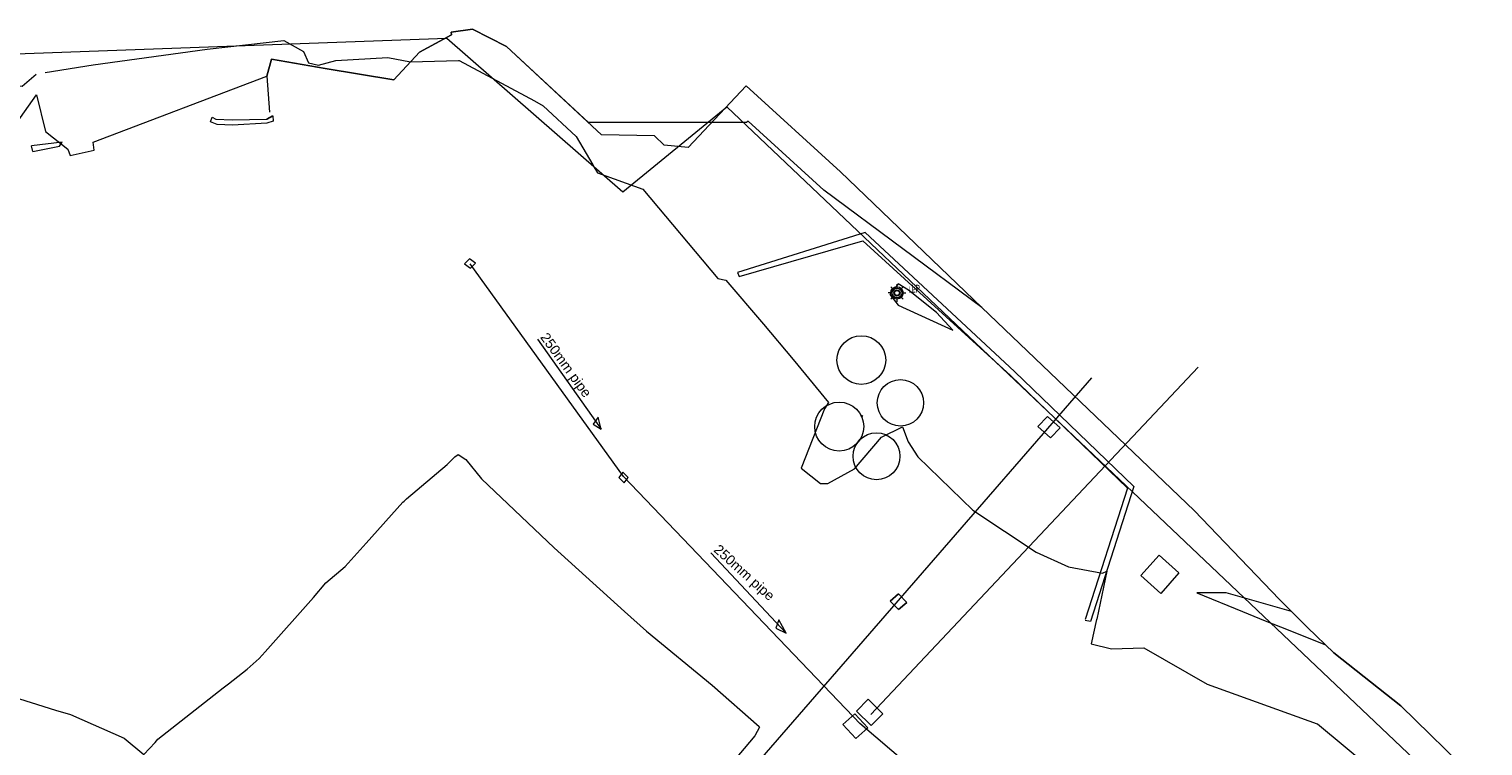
# Model space of a CAD drawing. Header units: millimetres. Extents: x -79464 to -76785, y -3788210 to -3782955.
# Tile 115 of 131: x -78830 to -78771, y -3783840 to -3783811. Entities that reach past the tile are written whole.
import ezdxf
from ezdxf.enums import TextEntityAlignment as Align

# ---------------------------------------------------------------- set-up
doc = ezdxf.new("R2010")
doc.units = ezdxf.units.MM
doc.header["$LTSCALE"] = 8
doc.header["$MEASUREMENT"] = 0
for name, color, linetype in [('EDGE OF CONCRETE', 7, 'Continuous'), ('ELECTRICAL', 7, 'Continuous'), ('GCONTOUR1', 7, 'Continuous'), ('JOJO TANKS', 7, 'Continuous'), ('LEGEND', 7, 'Continuous'), ('MCONTOUR1', 7, 'Continuous'), ('PIER', 7, 'Continuous'), ('SG GIS CADASTRAL', 7, 'Continuous'), ('STORMWATER MANHOLE', 7, 'Continuous'), ('WALL', 7, 'Continuous'), ('WALLS', 7, 'Continuous')]:
    doc.layers.add(name, color=color, linetype=linetype)
doc.styles.add('Arial Unicode MS', font='arial.ttf', dxfattribs={"height": 1})
doc.styles.add('Style-Arial', font='arial.ttf')

# ---------------------------------------------------------------- blocks, each defined once
blk = doc.blocks.new('LAMP POST TMH11.PAT', base_point=(-78906.42, -3783831.88))
at = {"layer": 'LEGEND', "color": 7, "lineweight": 18}
for p, q in [((-78907.42, -3783831.88), (-78907.84, -3783831.88)), ((-78907.13, -3783831.17), (-78907.42, -3783830.87)), ((-78906.42, -3783830.46), (-78906.42, -3783830.87)), ((-78905.42, -3783830.87), (-78905.71, -3783831.17)), ((-78905.42, -3783831.88), (-78905, -3783831.88)), ((-78907.09, -3783832.63), (-78907.42, -3783832.89)), ((-78906.42, -3783832.88), (-78906.42, -3783833.3)), ((-78905.71, -3783832.59), (-78905.41, -3783832.88))]:
    blk.add_line(p, q, dxfattribs=at)
blk.add_circle((-78906.42, -3783831.88, 5.39), 1, dxfattribs=at)
at = {"layer": 'LEGEND', "color": 1, "lineweight": 18}
blk.add_circle((-78906.42, -3783831.88, 5.39), 0.502, dxfattribs=at)
at = {"layer": 'LEGEND', "color": 7, "style": 'Arial Unicode MS', "width": 0.5}
blk.add_text('LP', height=1.254, dxfattribs=at).set_placement((-78904.03, -3783832.18, 5.35), align=Align.BOTTOM_LEFT)

msp = doc.modelspace()

# ---------------------------------------------------------------- linework, layer by layer
at = {"layer": 'EDGE OF CONCRETE', "color": 252, "lineweight": 15}
for p, q in [((-78812.424, -3783811.311, 2.238), (-78811.557, -3783811.188, 2.172)), ((-78812.41, -3783811.42, 2.229), (-78812.424, -3783811.311, 2.238)), ((-78811.557, -3783811.188, 2.172), (-78810.181, -3783811.899, 2.491)), ((-78813.704, -3783812.12, 2.448), (-78812.41, -3783811.42, 2.229)), ((-78806.317, -3783815.479, 2.47), (-78810.181, -3783811.899, 2.491)), ((-78819.897, -3783813.101, 2.887), (-78819.706, -3783812.417, 2.817)), ((-78819.706, -3783812.417, 2.817), (-78817.534, -3783812.785, 2.602)), ((-78814.744, -3783813.256, 2.596), (-78813.704, -3783812.12, 2.448)), ((-78817.534, -3783812.785, 2.602), (-78814.744, -3783813.256, 2.596)), ((-78826.953, -3783815.788, 2.735), (-78819.897, -3783813.101, 2.887)), ((-78800.444, -3783813.498, 2.435), (-78802.802, -3783815.995, 2.45)), ((-78800.444, -3783813.498, 2.44), (-78796.626, -3783816.99, 2.445)), ((-78830.224, -3783815.245, 2.75), (-78829.242, -3783813.858, 2.674)), ((-78829.242, -3783813.858, 2.674), (-78828.876, -3783815.343, 2.744)), ((-78828.876, -3783815.343, 2.744), (-78827.969, -3783816.06, 2.734)), ((-78826.904, -3783816.102, 2.758), (-78826.953, -3783815.788, 2.735)), ((-78804.167, -3783815.527, 2.471), (-78806.317, -3783815.479, 2.486)), ((-78804.167, -3783815.527, 2.466), (-78803.783, -3783815.901, 2.476)), ((-78802.802, -3783815.995, 2.45), (-78803.783, -3783815.901, 2.476)), ((-78827.969, -3783816.06, 2.734), (-78827.874, -3783816.319, 2.739)), ((-78827.874, -3783816.319, 2.739), (-78826.904, -3783816.102, 2.758)), ((-78790.883, -3783822.491, 2.473), (-78796.626, -3783816.99, 2.473)), ((-78782.267, -3783830.74, 2.417), (-78790.883, -3783822.491, 2.473)), ((-78782.267, -3783830.74, 2.417), (-78778.814, -3783834.355, 2.401)), ((-78784.431, -3783833.378), (-78783.698, -3783832.548)), ((-78782.897, -3783833.277), (-78783.698, -3783832.548)), ((-78784.431, -3783833.378), (-78783.63, -3783834.107)), ((-78782.897, -3783833.277), (-78783.63, -3783834.107)), ((-78778.814, -3783834.355, 2.401), (-78777.67, -3783835.49, 2.631)), ((-78777.67, -3783835.49, 2.631), (-78776.604, -3783836.514, 2.44)), ((-78776.604, -3783836.514, 2.44), (-78773.886, -3783838.671, 2.456)), ((-78773.886, -3783838.671, 2.456), (-78765.116, -3783847.249, 2.485))]:
    msp.add_line(p, q, dxfattribs=at)
at = {"layer": 'ELECTRICAL', "color": 7, "lineweight": 18}
for p, q in [((-78794.532, -3783821.906, 2.585), (-78794.615, -3783821.906, 2.585)), ((-78794.473, -3783821.764, 2.585), (-78794.532, -3783821.705, 2.585)), ((-78794.331, -3783821.622, 2.585), (-78794.331, -3783821.705, 2.585)), ((-78794.13, -3783821.705, 2.585), (-78794.189, -3783821.764, 2.585)), ((-78794.13, -3783821.906, 2.585), (-78794.047, -3783821.906, 2.585)), ((-78794.465, -3783822.056, 2.585), (-78794.532, -3783822.107, 2.585)), ((-78794.331, -3783822.107, 2.585), (-78794.331, -3783822.19, 2.585)), ((-78794.189, -3783822.048, 2.585), (-78794.13, -3783822.107, 2.585))]:
    msp.add_line(p, q, dxfattribs=at)
at = {"layer": 'ELECTRICAL', "color": 1, "lineweight": 25}
for p, q in [((-78794.61, -3783834.426), (-78794.27, -3783834.13)), ((-78793.929, -3783834.47), (-78794.27, -3783834.13)), ((-78794.61, -3783834.426), (-78794.269, -3783834.766)), ((-78793.929, -3783834.47), (-78794.269, -3783834.766))]:
    msp.add_line(p, q, dxfattribs=at)
at = {"layer": 'ELECTRICAL', "color": 7, "lineweight": 18}
msp.add_circle((-78794.331, -3783821.906, 2.585), 0.201, dxfattribs=at)
at = {"layer": 'ELECTRICAL', "color": 1, "lineweight": 18}
msp.add_circle((-78794.331, -3783821.906, 2.585), 0.1, dxfattribs=at)
at = {"layer": 'GCONTOUR1', "color": 252, "lineweight": 9, "elevation": 2.5}
for points in [[(-78828.898, -3783812.952), (-78828.896, -3783812.952), (-78826.947, -3783812.645), (-78822.317, -3783812.002), (-78819.206, -3783811.656), (-78818.406, -3783812.105), (-78818.203, -3783812.56), (-78817.808, -3783812.651), (-78817.104, -3783812.47), (-78814.997, -3783812.344), (-78814.069, -3783812.519), (-78812.122, -3783812.46), (-78812.093, -3783812.463), (-78809.034, -3783814.101), (-78808.69, -3783814.307), (-78807.348, -3783815.557), (-78806.676, -3783816.702), (-78806.674, -3783816.72), (-78806.481, -3783817.03), (-78804.645, -3783817.695), (-78801.598, -3783821.312), (-78801.596, -3783821.313), (-78801.274, -3783821.385), (-78799.743, -3783823.17), (-78798.54, -3783824.608), (-78797.105, -3783826.35), (-78797.279, -3783826.614), (-78798.223, -3783829.018), (-78797.428, -3783829.641), (-78797.141, -3783829.649), (-78796.061, -3783829.047), (-78794.956, -3783827.768), (-78794.954, -3783827.767), (-78794.105, -3783827.344), (-78793.878, -3783827.946), (-78793.481, -3783828.556), (-78791.26, -3783830.732), (-78788.688, -3783832.428), (-78787.369, -3783833.023), (-78785.998, -3783833.28), (-78785.82, -3783833.197), (-78786.014, -3783834.178), (-78786.227, -3783835.155), (-78786.23, -3783835.169), (-78786.457, -3783836.159), (-78785.621, -3783836.359), (-78784.321, -3783836.313), (-78781.74, -3783837.79), (-78777.281, -3783839.396), (-78777.272, -3783839.401), (-78773.984, -3783842.139)], [(-78832.647, -3783813.244), (-78832.646, -3783813.244), (-78832.189, -3783813.246), (-78832.137, -3783813.257), (-78832.078, -3783813.221), (-78830.695, -3783813.462), (-78830.451, -3783813.505), (-78830.234, -3783813.497), (-78829.832, -3783813.505), (-78829.263, -3783813.025)], [(-78794.619, -3783821.969), (-78794.285, -3783822.401), (-78792.067, -3783823.417), (-78792.733, -3783822.694), (-78793.863, -3783821.785), (-78794.284, -3783821.537), (-78794.619, -3783821.969)], [(-78795.786, -3783826.909), (-78795.786, -3783826.908), (-78795.791, -3783826.863), (-78795.77, -3783826.884), (-78795.757, -3783826.877), (-78795.715, -3783826.906), (-78795.786, -3783826.909)], [(-78778.322, -3783834.843), (-78780.979, -3783834.089), (-78782.167, -3783834.085), (-78780.315, -3783834.841), (-78779.388, -3783835.216), (-78778.46, -3783835.588), (-78776.939, -3783836.192)]]:
    msp.add_lwpolyline(points, dxfattribs=at)
at = {"layer": 'JOJO TANKS', "color": 137, "lineweight": 15}
for centre, radius in [((-78795.778, -3783824.629, 3.658), 0.988), ((-78794.192, -3783826.368, 3.658), 0.942), ((-78796.674, -3783827.333, 3.658), 0.995), ((-78795.162, -3783828.536, 3.658), 0.953)]:
    msp.add_circle(centre, radius, dxfattribs=at)
at = {"layer": 'MCONTOUR1', "color": 8, "lineweight": 9, "elevation": 3}
msp.add_lwpolyline([(-78830.448, -3783838.226), (-78828.477, -3783838.847), (-78827.872, -3783839.026), (-78825.695, -3783839.989), (-78824.886, -3783840.649), (-78824.425, -3783840.154), (-78824.326, -3783840.027), (-78821.678, -3783837.938), (-78821.452, -3783837.775), (-78820.7, -3783837.185), (-78820.214, -3783836.751), (-78819.971, -3783836.485), (-78818.004, -3783834.272), (-78817.5, -3783833.681), (-78816.726, -3783833.015), (-78815.873, -3783832.071), (-78814.379, -3783830.401), (-78814.378, -3783830.4), (-78814.332, -3783830.357), (-78814.236, -3783830.269), (-78812.584, -3783828.877), (-78812.273, -3783828.562), (-78812.143, -3783828.471), (-78811.822, -3783828.672), (-78811.194, -3783829.451), (-78808.239, -3783832.26), (-78805.392, -3783834.846), (-78804.498, -3783835.637), (-78801.825, -3783837.838), (-78799.922, -3783839.513), (-78799.915, -3783839.534), (-78800.105, -3783839.888), (-78803.503, -3783843.943)], dxfattribs=at)
at = {"layer": 'PIER', "color": 7, "lineweight": 15}
for p, q in [((-78811.557, -3783811.188, 2.172), (-78812.424, -3783811.311, 2.238)), ((-78812.424, -3783811.311, 2.238), (-78812.41, -3783811.42, 2.229)), ((-78810.181, -3783811.899, 2.491), (-78811.557, -3783811.188, 2.172)), ((-78812.41, -3783811.42, 2.229), (-78813.704, -3783812.12, 2.448)), ((-78806.849, -3783814.986, 2.47), (-78810.181, -3783811.899, 2.491)), ((-78819.706, -3783812.417, 2.817), (-78819.897, -3783813.101, 2.887)), ((-78817.534, -3783812.785, 2.602), (-78819.706, -3783812.417, 2.817)), ((-78813.704, -3783812.12, 2.448), (-78814.744, -3783813.256, 2.596)), ((-78814.744, -3783813.256, 2.596), (-78817.534, -3783812.785, 2.602)), ((-78819.897, -3783813.101, 2.887), (-78819.797, -3783814.566, 2.963)), ((-78800.438, -3783814.977, 2.435), (-78806.849, -3783814.986, 2.47)), ((-78800.368, -3783814.923, 2.44), (-78800.438, -3783814.977, 2.435)), ((-78797.301, -3783817.728, 2.445), (-78800.368, -3783814.923, 2.44)), ((-78790.883, -3783822.491, 2.473), (-78797.301, -3783817.728, 2.445)), ((-78782.267, -3783830.74, 2.417), (-78790.883, -3783822.491, 2.473)), ((-78778.814, -3783834.355, 2.401), (-78782.267, -3783830.74, 2.417)), ((-78777.67, -3783835.49, 2.631), (-78778.814, -3783834.355, 2.401)), ((-78776.604, -3783836.514, 2.44), (-78777.67, -3783835.49, 2.631)), ((-78773.886, -3783838.671, 2.456), (-78776.604, -3783836.514, 2.44)), ((-78765.116, -3783847.249, 2.485), (-78773.886, -3783838.671, 2.456))]:
    msp.add_line(p, q, dxfattribs=at)
at = {"layer": 'SG GIS CADASTRAL', "color": 7, "lineweight": 18}
for p, q in [((-78837.922, -3783812.481), (-78812.6, -3783811.558)), ((-78812.6, -3783811.558), (-78805.449, -3783817.801)), ((-78805.449, -3783817.801), (-78801.235, -3783814.347)), ((-78801.235, -3783814.347), (-78685.43, -3783924.294))]:
    msp.add_line(p, q, dxfattribs=at)
at = {"layer": 'STORMWATER MANHOLE', "color": 216, "lineweight": 15}
for p, q in [((-78816.475, -3783859.963, 3.01), (-78786.424, -3783825.351)), ((-78795.389, -3783839.017), (-78782.113, -3783824.924))]:
    msp.add_line(p, q, dxfattribs=at)
for points in [[(-78811.434, -3783820.7), (-78811.678, -3783820.513), (-78811.882, -3783820.716), (-78811.638, -3783820.903)], [(-78788.229, -3783826.916), (-78787.716, -3783827.383), (-78788.102, -3783827.794), (-78788.615, -3783827.327)], [(-78805.24, -3783829.404), (-78805.455, -3783829.181), (-78805.62, -3783829.397), (-78805.405, -3783829.62)], [(-78794.901, -3783838.991), (-78795.5, -3783838.4), (-78795.975, -3783838.883), (-78795.376, -3783839.474)], [(-78796.046, -3783838.994), (-78796.532, -3783839.429), (-78796.002, -3783840.001), (-78795.516, -3783839.566)]]:
    msp.add_lwpolyline(points, close=True, dxfattribs=at)
for points in [[(-78795.816, -3783839.414), (-78805.429, -3783829.352), (-78811.656, -3783820.718)], [(-78808.922, -3783823.775), (-78806.328, -3783827.44), (-78806.451, -3783826.946), (-78806.657, -3783827.234), (-78806.328, -3783827.44)], [(-78801.88, -3783832.465), (-78798.833, -3783835.718), (-78799.121, -3783835.183), (-78799.244, -3783835.512), (-78798.833, -3783835.718)], [(-78795.833, -3783839.381), (-78790.097, -3783844.288), (-78800.73, -3783855.781), (-78809.494, -3783864.787)]]:
    msp.add_lwpolyline(points, dxfattribs=at)
at = {"layer": 'WALL', "color": 252, "lineweight": 15}
for p, q in [((-78822.18, -3783814.955, 2.762), (-78822.12, -3783814.765, 2.694)), ((-78822.12, -3783814.765, 2.694), (-78821.973, -3783814.85, 2.723)), ((-78821.973, -3783814.85, 2.723), (-78821.307, -3783814.87, 2.705)), ((-78821.307, -3783814.87, 2.705), (-78819.894, -3783814.842, 2.719)), ((-78819.894, -3783814.842, 2.719), (-78819.656, -3783814.717, 2.774)), ((-78819.656, -3783814.717, 2.774), (-78819.644, -3783814.929, 2.746)), ((-78821.914, -3783815.062, 2.689), (-78822.18, -3783814.955, 2.762)), ((-78821.289, -3783815.089, 2.742), (-78821.914, -3783815.062, 2.689)), ((-78819.899, -3783815.008, 2.704), (-78821.289, -3783815.089, 2.742)), ((-78819.644, -3783814.929, 2.746), (-78819.899, -3783815.008, 2.704)), ((-78828.206, -3783815.779, 2.763), (-78829.445, -3783815.924, 2.787)), ((-78829.396, -3783816.163, 2.77), (-78829.445, -3783815.924, 2.787)), ((-78829.396, -3783816.163, 2.77), (-78828.313, -3783815.939, 2.756)), ((-78828.313, -3783815.939, 2.756), (-78828.206, -3783815.779, 2.763)), ((-78795.625, -3783819.455, 2.453), (-78800.796, -3783821.074, 2.478)), ((-78789.564, -3783825.088, 2.406), (-78795.625, -3783819.455, 2.453)), ((-78800.736, -3783821.239, 2.486), (-78795.713, -3783819.788, 2.43)), ((-78795.713, -3783819.788, 2.43), (-78789.724, -3783825.254, 2.406)), ((-78800.796, -3783821.074, 2.478), (-78800.736, -3783821.239, 2.486)), ((-78789.724, -3783825.254, 2.406), (-78784.978, -3783829.831, 2.416)), ((-78789.564, -3783825.088, 2.406), (-78784.715, -3783829.765, 2.416)), ((-78784.978, -3783829.831, 2.416), (-78786.698, -3783835.17, 2.55)), ((-78784.715, -3783829.765, 2.416), (-78786.479, -3783835.241, 2.55)), ((-78786.479, -3783835.241, 2.55), (-78786.701, -3783835.207, 2.546))]:
    msp.add_line(p, q, dxfattribs=at)
at = {"layer": 'WALLS', "color": 252, "lineweight": 25}
msp.add_line((-78819.656, -3783814.717, 2.774), (-78819.894, -3783814.842, 2.719), dxfattribs=at)

# ---------------------------------------------------------------- block references
at = {"xscale": 0.25, "yscale": 0.25}
msp.add_blockref('LAMP POST TMH11.PAT', (-78794.331, -3783821.906, 2.585), dxfattribs=at)

# ---------------------------------------------------------------- texts
at = {"layer": 'ELECTRICAL', "color": 7, "style": 'Arial Unicode MS', "width": 0.5}
msp.add_text('LP', height=0.2508, dxfattribs=at).set_placement((-78793.853, -3783821.966, 2.513), align=Align.BOTTOM_LEFT)
at = {"layer": 'STORMWATER MANHOLE', "color": 1, "style": 'Style-Arial'}
for rotation, p in [(306, (-78808.922, -3783823.775, 2.794)), (318, (-78801.88, -3783832.465, 2.843))]:
    msp.add_text('250mm pipe', height=0.4, rotation=rotation, dxfattribs=at).set_placement(p, align=Align.BOTTOM_LEFT)

doc.saveas('drawing.dxf')
